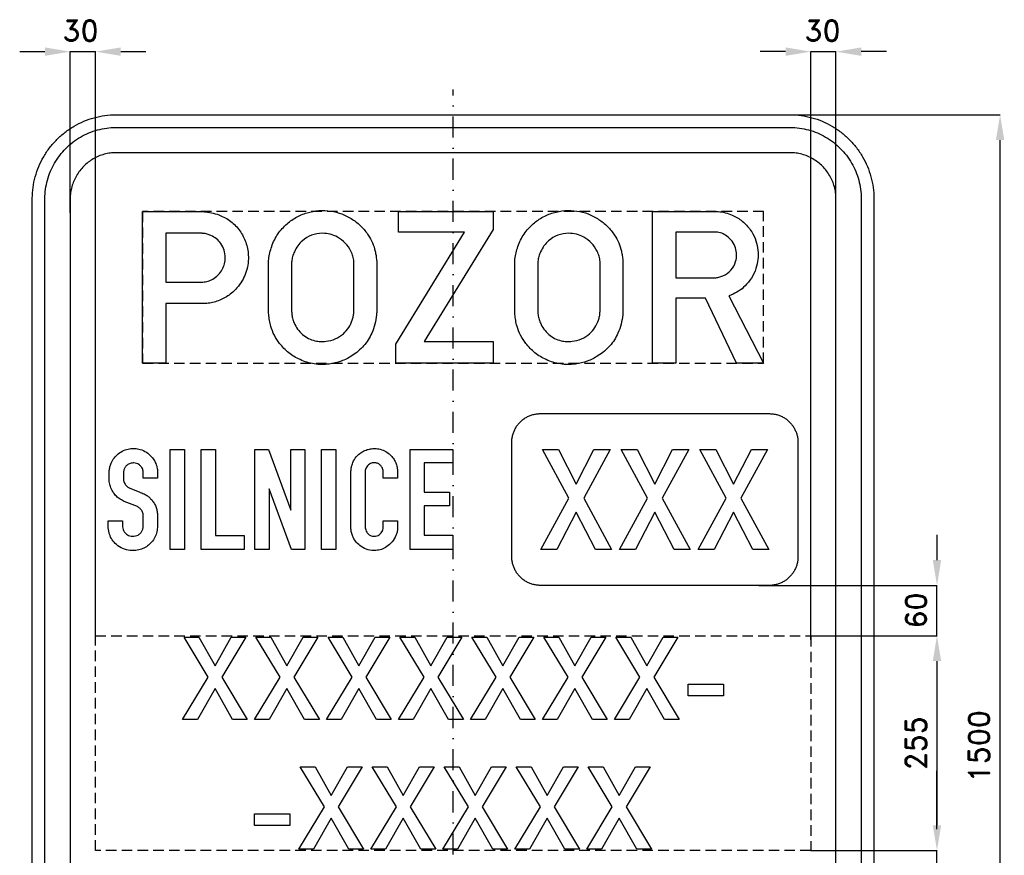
# Model space of a CAD drawing. Header units: millimetres. Extents: x -515 to 655, y -905 to 863.
# Tile 2 of 2: x -515 to 655, y -130 to 863. Entities that reach past the tile are written whole.
import ezdxf

# ---------------------------------------------------------------- set-up
doc = ezdxf.new("R2010")
doc.units = ezdxf.units.MM
doc.header["$LTSCALE"] = 5
doc.linetypes.add('ČERCHOVANÁX2', pattern=[2, 1, -0.5, 0, -0.5])
doc.linetypes.add('ČÁRKOVANÁX2', pattern=[1.5, 1, -0.5])
doc.layers.add('Kóty', color=2, linetype='Continuous')
doc.layers.add('Značka', color=7, linetype='Continuous')
doc.styles.get("Standard").update_dxf_attribs({"font": 'romand.shx', "height": 25})
doc.dimstyles.get("Standard").update_dxf_attribs({"dimtxt": 25, "dimasz": 30, "dimexe": 0.18, "dimexo": 0.0625, "dimgap": 12.5, "dimtad": 1, "dimdec": 0, "dimzin": 0, "dimdsep": 46, "dimtxsty": 'Standard', "dimcen": 0.09, "dimadec": 0, "dimazin": 0, "dimtfac": 1, "dimtdec": 0, "dimtofl": 0, "dimtmove": 0, "dimatfit": 3, "dimfxl": 1, "dimtolj": 1, "dimtzin": 0, "dimarcsym": 0})

# ---------------------------------------------------------------- blocks, each defined once
blk = doc.blocks.new('*D0')
at = {"layer": 'Defpoints', "color": 0, "transparency": 16777216}
for p in [(351.7, 750), (650, 750), (353.9, -750)]:
    blk.add_point(p, dxfattribs=at)
at = {"layer": 'Kóty', "color": 0, "lineweight": -2, "transparency": 16777216}
for p, q in [((351.8, 750), (650.2, 750)), ((650, -720), (650, 720)), ((354, -750), (650.2, -750))]:
    blk.add_line(p, q, dxfattribs=at)
at = {"layer": 'Kóty', "color": 0, "transparency": 16777216}
for points in [[(645, 720), (655, 720), (650, 750)], [(645, -720), (655, -720), (650, -750)]]:
    blk.add_solid(points, dxfattribs=at)
at = {"layer": 'Kóty', "color": 0, "transparency": 16777216, "insert": (625, 0), "char_height": 25, "attachment_point": 5, "rotation": 90}
blk.add_mtext('\\A1;1500', dxfattribs=at)
blk = doc.blocks.new('*D2')
at = {"layer": 'Defpoints', "color": 0, "transparency": 16777216}
for p in [(425, 131), (425, -124), (575, -124)]:
    blk.add_point(p, dxfattribs=at)
at = {"layer": 'Kóty', "color": 0, "lineweight": -2, "transparency": 16777216}
for p, q in [((425.0625, 131), (575.18, 131)), ((575, 101), (575, -94)), ((425.0625, -124), (575.18, -124))]:
    blk.add_line(p, q, dxfattribs=at)
at = {"layer": 'Kóty', "color": 0, "transparency": 16777216}
for points in [[(570, 101), (580, 101), (575, 131)], [(570, -94), (580, -94), (575, -124)]]:
    blk.add_solid(points, dxfattribs=at)
at = {"layer": 'Kóty', "color": 0, "transparency": 16777216, "insert": (550, 3.5), "char_height": 25, "attachment_point": 5, "rotation": 90}
blk.add_mtext('\\A1;255', dxfattribs=at)

msp = doc.modelspace()

# ---------------------------------------------------------------- linework, layer by layer
at = {"layer": 'Kóty'}
for p, q in [((-515, 825), (-485, 825)), ((-455, 633.5), (-455, 825.2)), ((-425, 126.4), (-425, 825.2)), ((-395, 825), (-365, 825)), ((395, 825), (365, 825)), ((425, 126.4), (425, 825.2)), ((455, 650.4), (455, 825.2)), ((515, 825), (485, 825)), ((575, 251), (575, 221)), ((363.2, 191), (575.2, 191)), ((575, 131), (575, 191)), ((425, 131), (575.2, 131)), ((575, 101), (575, 71)), ((575, -98.7), (575, -29.4))]:
    msp.add_line(p, q, dxfattribs=at)
for points in [[(-455, 825), (-425, 825)], [(425, 825), (455, 825)], [(575, -164.8), (575, -124)]]:
    msp.add_lwpolyline(points, dxfattribs=at)
for points in [[(-485, 830), (-485, 820), (-455, 825)], [(-395, 830), (-395, 820), (-425, 825)], [(395, 830), (395, 820), (425, 825)], [(485, 830), (485, 820), (455, 825)], [(570, 221), (580, 221), (575, 191)], [(570, 101), (580, 101), (575, 131)]]:
    msp.add_solid(points, dxfattribs=at)
at = {"layer": 'Značka', "color": 6, "linetype": 'ČERCHOVANÁX2', "ltscale": 5}
msp.add_lwpolyline([(0, -780), (0, 780)], dxfattribs=at)
at = {"layer": 'Značka', "color": 3}
for points in [[(-500, -650), (-500, 650), (-500, 650.4), (-500, 650.8, -0.03218), (-499.1, 663.7, -0.035441), (-496.5, 676.4, -0.03627), (-492.3, 688.7, -0.034417), (-486.5, 700.2, -0.033719), (-479.3, 711, -0.034078), (-470.7, 720.7, -0.034208), (-461, 729.3, -0.034227), (-450.2, 736.5, -0.034051), (-438.7, 742.3, -0.033416), (-426.4, 746.5, -0.034129), (-413.7, 749.1, -0.036746), (-400.8, 750), (-400.4, 750), (-400, 750), (400, 750), (400.4, 750), (400.8, 750, -0.032179), (413.7, 749.1, -0.035451), (426.4, 746.5, -0.036282), (438.7, 742.3, -0.034425), (450.2, 736.5, -0.033731), (461, 729.3, -0.034081), (470.7, 720.7, -0.034214), (479.3, 711, -0.034229), (486.5, 700.2, -0.034034), (492.3, 688.7, -0.033411), (496.5, 676.4, -0.034122), (499.1, 663.7, -0.036741), (500, 650.8), (500, 650.4), (500, 650), (500, -650)], [(-485, -650), (-485, 650), (-485, 650.3), (-485, 650.7, -0.032181), (-484.2, 661.6, -0.035444), (-482, 672.4, -0.036267), (-478.5, 682.9, -0.034419), (-473.5, 692.7, -0.033711), (-467.4, 701.8, -0.034078), (-460.1, 710.1, -0.034195), (-451.9, 717.4, -0.034219), (-442.7, 723.5, -0.034051), (-432.9, 728.4, -0.033409), (-422.4, 732, -0.034121), (-411.6, 734.3, -0.036745), (-400.7, 735), (-400.3, 735), (-400, 735), (400, 735), (400.3, 735), (400.7, 735, -0.032174), (411.6, 734.2, -0.03544), (422.4, 732, -0.036261), (432.9, 728.5, -0.03443), (442.7, 723.5, -0.033731), (451.9, 717.4, -0.03408), (460.1, 710.1, -0.034212), (467.4, 701.9, -0.03423), (473.5, 692.7, -0.034037), (478.4, 682.8, -0.033418), (482, 672.4, -0.034127), (484.3, 661.6, -0.036751), (485, 650.7), (485, 650.3), (485, 650), (485, -650)], [(455, -650), (455, 650), (455, 650.2), (455, 650.4, 0.032187), (454.5, 657.5, 0.035442), (453.1, 664.5, 0.036278), (450.8, 671.3, 0.034421), (447.6, 677.6, 0.033718), (443.6, 683.6, 0.034078), (438.9, 688.9, 0.034199), (433.6, 693.6, 0.034236), (427.6, 697.6, 0.03403), (421.3, 700.8, 0.033395), (414.5, 703.1, 0.034109), (407.5, 704.5, 0.036744), (400.4, 705), (400.2, 705), (400, 705), (-400, 705), (-400.2, 705), (-400.4, 705, 0.032171), (-407.5, 704.5, 0.035429), (-414.5, 703.1, 0.036266), (-421.3, 700.8, 0.034431), (-427.6, 697.6, 0.033735), (-433.6, 693.6, 0.034079), (-438.9, 688.9, 0.034224), (-443.6, 683.6, 0.034235), (-447.6, 677.6, 0.03404), (-450.7, 671.3, 0.033409), (-453.1, 664.5, 0.034125), (-454.5, 657.5, 0.036745), (-455, 650.4), (-455, 650.2), (-455, 650), (-455, -650)], [(-369, 455), (-369, 635), (-296.2, 635), (-295.2, 634.9), (-294.1, 634.7, -0.025334), (-284.9, 633.1, -0.042928), (-276, 630.1, -0.079586), (-262.7, 622.2, -0.076485), (-252.4, 610.5, -0.07689), (-245.7, 596.7, -0.075741), (-243.3, 581.4, -0.094028), (-246.6, 561.6, -0.098352), (-256.8, 544.4, -0.073285), (-267.7, 534.8, -0.067696), (-280.7, 528.5, -0.034228), (-287.5, 526.7, -0.037885), (-294.5, 525.8), (-295.6, 525.7), (-296.8, 525.7), (-341.5, 525.7), (-341.5, 455), (-369, 455)], [(-219.3, 573.9), (-219.3, 575.3, -0.004529), (-219.2, 576.8, -0.030679), (-218.1, 584.3, -0.031069), (-216.2, 591.7, -0.066298), (-209.3, 606.6, -0.068474), (-198.7, 619.1, -0.061858), (-187, 627.9, -0.059934), (-173.5, 633.5, -0.057352), (-159.7, 636.2, -0.057578), (-145.5, 635.6, -0.056916), (-132.1, 632.2, -0.057507), (-119.7, 625.8, -0.055384), (-109.2, 617.4, -0.053461), (-100.8, 606.9, -0.04303), (-95.8, 597.8, -0.048851), (-92.6, 588, -0.022723), (-91.6, 582.7, -0.012946), (-90.9, 577.3), (-90.8, 576.4), (-90.7, 575.5), (-90.7, 515.2), (-90.9, 513.8), (-91, 512.5, -0.035772), (-92.9, 501.3, -0.047844), (-96.7, 490.6, -0.078792), (-106.3, 475.5, -0.073102), (-120, 463.9, -0.060121), (-133.1, 457.3, -0.059851), (-147.3, 453.9, -0.071114), (-165, 454, -0.074186), (-181.9, 459.2, -0.066047), (-195.2, 467.3, -0.0617), (-206.1, 478.5, -0.04709), (-212.4, 488.1, -0.053874), (-216.6, 498.7, -0.030223), (-218.1, 505.7, -0.017682), (-219, 512.9), (-219.2, 514.5), (-219.3, 516.2), (-219.3, 573.9)], [(73.2, 573.9, -0.001515), (73.3, 575.3, -0.004509), (73.4, 576.8, -0.030687), (74.4, 584.3, -0.031077), (76.4, 591.7, -0.066302), (83.3, 606.6, -0.068475), (93.9, 619.1, -0.061853), (105.6, 627.9, -0.059934), (119, 633.5, -0.057351), (132.9, 636.2, -0.057578), (147, 635.6, -0.056915), (160.5, 632.2, -0.057506), (172.9, 625.8, -0.055384), (183.4, 617.4, -0.053458), (191.8, 606.9, -0.043022), (196.8, 597.8, -0.048842), (200, 588, -0.022712), (201, 582.7, -0.012946), (201.7, 577.3), (201.8, 576.4), (201.8, 575.5), (201.8, 515.2), (201.7, 513.8, -0.002788), (201.6, 512.5, -0.035777), (199.6, 501.3, -0.047844), (195.9, 490.6, -0.07879), (186.3, 475.5, -0.073101), (172.5, 463.9, -0.060122), (159.5, 457.3, -0.059852), (145.3, 453.9, -0.071114), (127.6, 454, -0.074187), (110.7, 459.2, -0.066046), (97.3, 467.3, -0.061699), (86.5, 478.5, -0.047092), (80.2, 488.1, -0.053874), (76, 498.7, -0.030215), (74.4, 505.7, -0.017678), (73.5, 512.9), (73.4, 514.5), (73.2, 516.2), (73.2, 573.9)], [(237.1, 455), (237.1, 635), (312.9, 635), (313.9, 635), (315, 635, -0.052893), (323.5, 633.7, -0.045262), (331.6, 630.8, -0.068749), (343.7, 623.6, -0.074101), (353.2, 613.3, -0.062847), (358.8, 603.2, -0.059666), (361.8, 591.9, -0.055135), (362.5, 581, -0.055181), (360.7, 570.2, -0.062311), (356.1, 558.7, -0.063044), (348.8, 548.7, -0.052736), (341.4, 541.9, -0.055204), (332.7, 536.9), (330.2, 535.8), (327.7, 534.9), (369, 455), (336.7, 455), (299.9, 532.1), (264.5, 532.1), (264.5, 455), (237.1, 455)], [(-341.5, 609.2), (-341.5, 551.3), (-298.8, 551.3), (-298, 551.3), (-297.2, 551.3, 0.067124), (-291.2, 552.3, 0.057708), (-285.6, 554.9, 0.071734), (-279.1, 559.8, 0.074484), (-274.3, 566.3, 0.068275), (-271.6, 573.1, 0.065314), (-270.8, 580.4, 0.077201), (-272.1, 589.2, 0.083747), (-276, 597, 0.073391), (-281.2, 602.6, 0.066076), (-287.8, 606.6, 0.042642), (-292.2, 608.3, 0.049269), (-296.9, 609.1), (-297.6, 609.1), (-298.3, 609.2), (-341.5, 609.2)], [(-191.9, 573.7), (-191.9, 516.2), (-191.8, 515.1), (-191.7, 514, 0.037596), (-190.8, 508.3, 0.041684), (-188.9, 502.8, 0.062903), (-184.7, 495.4, 0.060167), (-178.8, 489.2, 0.059426), (-171.9, 484.4, 0.064336), (-164.1, 481.6, 0.050523), (-157.6, 480.6, 0.044537), (-151, 480.9, 0.073895), (-140, 483.8, 0.085009), (-130.4, 490, 0.073632), (-124, 497.4, 0.063583), (-119.9, 506.2, 0.033197), (-118.6, 510.6, 0.042641), (-118, 515.2, 0.004526), (-118, 515.8, 0.001521), (-118, 516.3), (-118, 573.6, 0.002803), (-118, 574.6, 0.008372), (-118, 575.7, 0.062608), (-119, 581.9, 0.048319), (-121.4, 587.9, 0.076903), (-128.1, 597.6, 0.083772), (-137.4, 604.7, 0.069871), (-146, 608.1, 0.066666), (-155.3, 609.2, 0.088512), (-168.1, 606.9, 0.098119), (-179.1, 600.3, 0.062844), (-184.6, 594.4, 0.05139), (-188.6, 587.3, 0.039518), (-190.7, 581.6, 0.050753), (-191.8, 575.8, 0.007122), (-191.9, 574.8), (-191.9, 573.7)], [(100.7, 573.7), (100.7, 516.2), (100.7, 515.1), (100.8, 514, 0.037586), (101.8, 508.3, 0.041669), (103.7, 502.8, 0.062896), (107.9, 495.4, 0.060167), (113.8, 489.2, 0.059426), (120.7, 484.4, 0.064336), (128.5, 481.6, 0.050521), (135, 480.6, 0.044537), (141.5, 480.9, 0.073897), (152.6, 483.8, 0.085012), (162.2, 490, 0.073629), (168.5, 497.4, 0.063583), (172.7, 506.2, 0.033197), (174, 510.6, 0.042634), (174.5, 515.2, 0.004631), (174.6, 515.8, 0.001573), (174.6, 516.3), (174.6, 573.6, 0.002803), (174.6, 574.6, 0.008431), (174.6, 575.7, 0.062603), (173.6, 581.9, 0.048319), (171.2, 587.9, 0.076901), (164.5, 597.6, 0.083771), (155.2, 604.7, 0.069871), (146.6, 608.1, 0.066666), (137.3, 609.2, 0.088513), (124.5, 606.9, 0.098122), (113.5, 600.3, 0.062841), (108, 594.4, 0.05139), (104, 587.3, 0.039523), (101.8, 581.6, 0.050753), (100.8, 575.8, 0.007122), (100.7, 574.8, 0.00231), (100.7, 573.7)], [(264.5, 610.7), (264.5, 556.2), (308.6, 556.2), (309.7, 556.2), (310.8, 556.3, 0.040824), (315.8, 557, 0.049409), (320.6, 558.7, 0.110766), (330, 565.6, 0.114769), (335.7, 575.8, 0.085169), (336.9, 583.8, 0.080074), (335.6, 591.8, 0.084077), (331.5, 599.7, 0.08123), (325.2, 605.9, 0.067126), (319.2, 609.2, 0.082147), (312.6, 610.7), (311.8, 610.7), (311, 610.7), (264.5, 610.7)], [(-392.7, 267.6), (-392.7, 261.2), (-392.7, 260.9), (-392.7, 260.6, 0.067839), (-392, 257.2, 0.080268), (-390.3, 254.1, 0.070822), (-388.2, 251.9, 0.06848), (-385.7, 250.4, 0.072225), (-382.6, 249.5, 0.059819), (-379.2, 249.5, 0.062313), (-375.9, 250.2, 0.080555), (-373, 251.7, 0.082217), (-370.6, 254.1, 0.072872), (-369, 257.1, 0.024106), (-368.7, 258.1, 0.024244), (-368.4, 259.2, 0.007534), (-368.4, 259.7), (-368.3, 260.1), (-368.3, 274), (-368.3, 274.5, 0.012192), (-368.3, 275.1, 0.0575), (-368.7, 277.1, 0.041293), (-369.5, 279, 0.041758), (-370.6, 280.9, 0.055544), (-372, 282.5, 0.037058), (-373, 283.3, 0.031309), (-374.2, 284.1, 0.008655), (-374.7, 284.3), (-375.2, 284.6), (-390.7, 290.8), (-391.1, 291), (-391.5, 291.1, -0.037025), (-394.2, 292.5, -0.028658), (-396.8, 294.2, -0.04762), (-401.1, 297.9, -0.053381), (-404.5, 302.5, -0.061657), (-407.2, 308.3, -0.062525), (-408.5, 314.5), (-408.5, 315), (-408.6, 315.5), (-408.6, 325.7, -0.002662), (-408.6, 326.5, -0.007998), (-408.5, 327.4, -0.052118), (-407.8, 331.8, -0.041817), (-406.3, 336.1, -0.059291), (-402.8, 342.2, -0.064888), (-397.9, 347.2, -0.070469), (-391.6, 351.2, -0.069026), (-384.4, 353.3, -0.059157), (-378, 353.6, -0.059494), (-371.8, 352.5, -0.073684), (-364.5, 349.1, -0.072354), (-358.4, 343.8, -0.05872), (-354.6, 338.6, -0.059705), (-352.2, 332.6, -0.025327), (-351.6, 330, -0.025631), (-351.2, 327.4, -0.004238), (-351.2, 326.8), (-351.1, 326.3), (-351.1, 318.5), (-368.1, 318.5), (-368.1, 325), (-368.2, 325.3), (-368.2, 325.6, 0.026949), (-368.5, 327.7, 0.049636), (-369.2, 329.7, 0.084181), (-370.9, 332.4, 0.070669), (-373.4, 334.5, 0.066962), (-376.2, 335.9, 0.070667), (-379.2, 336.4, 0.096873), (-383.6, 335.9, 0.097771), (-387.4, 333.8, 0.080392), (-389.8, 331.3, 0.0883), (-391.2, 328.2, 0.027244), (-391.4, 327, 0.01392), (-391.6, 325.8), (-391.6, 325.5), (-391.7, 325.1), (-391.7, 317.4), (-391.6, 317.1), (-391.6, 316.8, 0.04356), (-391.2, 314.5, 0.048674), (-390.3, 312.3, 0.04846), (-389.2, 310.4, 0.049306), (-387.8, 308.8, 0.030235), (-386.8, 308, 0.034762), (-385.8, 307.3, 0.009664), (-385.4, 307.1), (-385, 306.9), (-372.1, 301.7), (-371.7, 301.5), (-371.3, 301.4, 0.007022), (-368.5, 300.2, -0.023412), (-365.8, 298.9, -0.04641), (-362.4, 296.7, -0.037082), (-359.4, 294, -0.042541), (-356.3, 290.2, -0.047681), (-353.8, 285.9, -0.047349), (-352.2, 281.2, -0.041078), (-351.3, 276.3), (-351.3, 275.9), (-351.3, 275.5), (-351.3, 260.4), (-351.3, 260.1), (-351.3, 259.7, -0.015256), (-351.7, 256.4, -0.028871), (-352.4, 253.1, -0.069935), (-355.2, 246.6, -0.066409), (-359.5, 241, -0.060061), (-364.5, 236.9, -0.058509), (-370.3, 234.1, -0.060313), (-376.9, 232.5, -0.058899), (-383.8, 232.5, -0.077487), (-392.5, 234.8, -0.082892), (-400.1, 239.6, -0.070865), (-405.1, 245.2, -0.07271), (-408.3, 251.9, -0.034908), (-409.2, 255.5, -0.026616), (-409.7, 259.3), (-409.7, 259.7), (-409.8, 260.1), (-409.8, 267.6), (-392.7, 267.6)], [(-66.1, 267.5), (-66.1, 259.2), (-66.1, 258.8), (-66.1, 258.4, -0.058395), (-66.6, 254.2, -0.04352), (-68, 250.1, -0.074594), (-72.4, 242.7, -0.081624), (-78.8, 237, -0.069971), (-85.1, 233.8, -0.069174), (-92, 232.5, -0.086255), (-101, 233.4, -0.086656), (-109.3, 237.3, -0.070136), (-114.7, 242, -0.067916), (-118.7, 248.1, -0.047371), (-120.4, 252.6, -0.050891), (-121.3, 257.4, -0.004792), (-121.4, 258), (-121.4, 258.6), (-121.4, 326.5), (-121.4, 326.9), (-121.3, 327.2, -0.02564), (-120.8, 331.3, -0.037676), (-119.7, 335.2, -0.07824), (-116.2, 342.2, -0.077449), (-110.7, 347.8, -0.055464), (-106, 350.7, -0.051639), (-100.8, 352.6, -0.050433), (-95.4, 353.5, -0.052933), (-89.9, 353.3, -0.06598), (-83.2, 351.5, -0.064102), (-77.2, 348.1, -0.055946), (-72.8, 344.2, -0.058597), (-69.5, 339.3, -0.054984), (-67.2, 334.1, -0.050286), (-66.1, 328.5, -0.004114), (-66.1, 327.9), (-66, 327.3), (-66, 318.5), (-83, 318.5), (-83, 326.5), (-83, 327, 0.010744), (-83.1, 327.5, 0.065469), (-83.7, 329.8, 0.058071), (-84.9, 332, 0.075686), (-87.1, 334.4, 0.08205), (-89.9, 336, 0.103145), (-94, 336.7, 0.106124), (-98.1, 335.8, 0.080076), (-100.6, 334.2, 0.074147), (-102.6, 331.9, 0.056539), (-103.7, 329.7, 0.053196), (-104.3, 327.4, 0.007479), (-104.4, 326.9), (-104.4, 326.5), (-104.4, 260.2), (-104.4, 259.8, 0.006728), (-104.4, 259.4, 0.059865), (-103.8, 256.8, 0.064006), (-102.6, 254.3, 0.083803), (-100.4, 251.7, 0.087799), (-97.4, 250, 0.089764), (-94, 249.3, 0.089114), (-90.5, 249.8, 0.078265), (-87.8, 251.2, 0.073524), (-85.5, 253.3, 0.068922), (-84, 255.8, 0.069944), (-83.1, 258.6, 0.008136), (-83.1, 259.1), (-83, 259.5), (-83, 267.5), (-66.1, 267.5)]]:
    msp.add_lwpolyline(points, format="xyb", dxfattribs=at)
at = {"layer": 'Značka', "color": 6, "linetype": 'ČÁRKOVANÁX2', "ltscale": 2.5}
msp.add_lwpolyline([(-369, 455), (369, 455), (369, 635), (-369, 635)], close=True, dxfattribs=at)
at = {"layer": 'Značka', "color": 3}
for points in [[(-68.2, 455), (-68.2, 477.6), (13.7, 610.6), (-65, 610.6), (-65, 635), (47.7, 635), (47.7, 613.8), (-34.4, 480.8), (47.7, 480.8), (47.7, 455), (-68.2, 455)], [(-336.2, 233.5), (-336.2, 352.5), (-319.3, 352.5), (-319.3, 233.5), (-336.2, 233.5)], [(-299.4, 233.5), (-299.4, 352.5), (-282.4, 352.5), (-282.4, 250.4), (-248.4, 250.4), (-248.4, 233.5), (-299.4, 233.5)], [(-235.5, 233.5), (-235.5, 352.5), (-219.4, 352.5), (-193, 280.3), (-193, 352.5), (-176, 352.5), (-176, 233.5), (-191.9, 233.5), (-218.6, 305.5), (-218.6, 233.5), (-235.5, 233.5)], [(-156.2, 233.5), (-156.2, 352.5), (-139.2, 352.5), (-139.2, 233.5), (-156.2, 233.5)], [(-51.1, 233.5), (-51.1, 352.5), (-0.2, 352.5), (-0.2, 336.7), (-34.2, 336.7), (-34.2, 301.6), (-4.4, 301.6), (-4.4, 285.6), (-34.2, 285.6), (-34.2, 250.5), (-0.2, 250.5), (-0.2, 233.5), (-51.1, 233.5)], [(-321.4, 31.6), (-291.1, 81.9), (-319.7, 129.6), (-302.1, 129.6), (-282.9, 95.6), (-263.6, 129.6), (-246.1, 129.6), (-274.8, 81.9), (-244.5, 31.6), (-262, 31.6), (-282.9, 68.4), (-303.9, 31.6), (-321.4, 31.6)], [(-235.9, 31.6), (-205.5, 81.9), (-234.2, 129.6), (-216.6, 129.6), (-197.4, 95.6), (-178, 129.6), (-160.6, 129.6), (-189.3, 81.9), (-158.9, 31.6), (-176.4, 31.6), (-197.4, 68.4), (-218.4, 31.6), (-235.9, 31.6)], [(-150.3, 31.6), (-120, 81.9), (-148.6, 129.6), (-131, 129.6), (-111.9, 95.6), (-92.5, 129.6), (-75, 129.6), (-103.8, 81.9), (-73.4, 31.6), (-90.9, 31.6), (-111.9, 68.4), (-132.8, 31.6), (-150.3, 31.6)], [(-64.8, 31.6), (-34.5, 81.9), (-63.1, 129.6), (-45.5, 129.6), (-26.3, 95.6), (-7, 129.6), (10.5, 129.6), (-18.2, 81.9), (12.2, 31.6), (-5.4, 31.6), (-26.3, 68.4), (-47.3, 31.6), (-64.8, 31.6)], [(20.7, 31.6), (51.1, 81.9), (22.4, 129.6), (40, 129.6), (59.2, 95.6), (78.6, 129.6), (96, 129.6), (67.3, 81.9), (97.7, 31.6), (80.2, 31.6), (59.2, 68.4), (38.2, 31.6), (20.7, 31.6)], [(106.3, 31.6), (136.6, 81.9), (108, 129.6), (125.6, 129.6), (144.7, 95.6), (164.1, 129.6), (181.6, 129.6), (152.9, 81.9), (183.2, 31.6), (165.7, 31.6), (144.7, 68.4), (123.8, 31.6), (106.3, 31.6)], [(191.8, 31.6), (222.1, 81.9), (193.5, 129.6), (211.1, 129.6), (230.3, 95.6), (249.6, 129.6), (267.1, 129.6), (238.4, 81.9), (268.8, 31.6), (251.3, 31.6), (230.3, 68.4), (209.3, 31.6), (191.8, 31.6)], [(279.4, 59.7), (279.4, 73.6), (321.4, 73.6), (321.4, 59.7), (279.4, 59.7)], [(-183.2, -122.4), (-152.9, -72.1), (-181.6, -24.4), (-163.9, -24.4), (-144.8, -58.4), (-125.4, -24.4), (-107.9, -24.4), (-136.7, -72.1), (-106.3, -122.4), (-123.8, -122.4), (-144.8, -85.6), (-165.7, -122.4), (-183.2, -122.4)], [(-97.7, -122.4), (-67.4, -72.1), (-96, -24.4), (-78.4, -24.4), (-59.2, -58.4), (-39.9, -24.4), (-22.4, -24.4), (-51.1, -72.1), (-20.7, -122.4), (-38.3, -122.4), (-59.2, -85.6), (-80.2, -122.4), (-97.7, -122.4)], [(-12.2, -122.4), (18.2, -72.1), (-10.5, -24.4), (7.1, -24.4), (26.3, -58.4), (45.7, -24.4), (63.1, -24.4), (34.4, -72.1), (64.8, -122.4), (47.3, -122.4), (26.3, -85.6), (5.3, -122.4), (-12.2, -122.4)], [(73.4, -122.4), (103.7, -72.1), (75.1, -24.4), (92.7, -24.4), (111.8, -58.4), (131.2, -24.4), (148.7, -24.4), (120, -72.1), (150.3, -122.4), (132.8, -122.4), (111.8, -85.6), (90.9, -122.4), (73.4, -122.4)], [(158.9, -122.4), (189.2, -72.1), (160.6, -24.4), (178.2, -24.4), (197.4, -58.4), (216.7, -24.4), (234.2, -24.4), (205.5, -72.1), (235.9, -122.4), (218.4, -122.4), (197.4, -85.6), (176.4, -122.4), (158.9, -122.4)], [(-235.9, -94.3), (-235.9, -80.4), (-193.9, -80.4), (-193.9, -94.3), (-235.9, -94.3)]]:
    msp.add_lwpolyline(points, dxfattribs=at)
at = {"layer": 'Značka', "color": 5}
msp.add_lwpolyline([(103.8, 191), (103.6, 191), (103.5, 191, -0.03218), (99.1, 191.3, -0.035443), (94.8, 192.2, -0.036267), (90.6, 193.6, -0.034421), (86.7, 195.6, -0.033721), (83, 198, -0.034085), (79.7, 201, -0.034209), (76.8, 204.3, -0.034229), (74.4, 207.9, -0.034044), (72.4, 211.9, -0.033412), (71, 216, -0.034127), (70.1, 220.3, -0.036745), (69.8, 224.7), (69.8, 224.9), (69.8, 225), (69.8, 361), (69.8, 361.1), (69.8, 361.3, -0.03218), (70.1, 365.7, -0.035443), (71, 370, -0.036267), (72.4, 374.1, -0.034421), (74.4, 378.1, -0.033721), (76.8, 381.7, -0.034085), (79.7, 385, -0.034209), (83, 388, -0.034229), (86.7, 390.4, -0.034044), (90.6, 392.4, -0.033412), (94.8, 393.8, -0.034127), (99.1, 394.7, -0.036745), (103.5, 395), (103.6, 395), (103.8, 395), (375.8, 395), (375.9, 395), (376, 395, -0.03218), (380.4, 394.7, -0.035443), (384.8, 393.8, -0.036267), (388.9, 392.4, -0.034421), (392.9, 390.4, -0.033721), (396.5, 388, -0.034085), (399.8, 385, -0.034209), (402.7, 381.7, -0.034229), (405.2, 378.1, -0.034044), (407.1, 374.1, -0.033412), (408.6, 370, -0.034127), (409.5, 365.7, -0.036745), (409.8, 361.3), (409.8, 361.1), (409.8, 361), (409.8, 225), (409.8, 224.9), (409.8, 224.7, -0.03218), (409.5, 220.3, -0.035443), (408.6, 216, -0.036267), (407.2, 211.9, -0.034421), (405.2, 207.9, -0.033721), (402.7, 204.3, -0.034085), (399.8, 201, -0.034209), (396.5, 198, -0.034229), (392.9, 195.6, -0.034044), (388.9, 193.6, -0.033412), (384.8, 192.2, -0.034127), (380.4, 191.3, -0.036745), (376, 191), (375.9, 191), (375.8, 191), (103.8, 191)], format="xyb", dxfattribs=at)
for points in [[(104.3, 233.5), (137.4, 294.6), (106.1, 352.5), (125.3, 352.5), (146.3, 311.2), (167.4, 352.5), (186.5, 352.5), (155.2, 294.6), (188.3, 233.5), (169.2, 233.5), (146.3, 278.1), (123.4, 233.5), (104.3, 233.5)], [(197.7, 233.5), (230.9, 294.6), (199.6, 352.5), (218.8, 352.5), (239.8, 311.2), (260.9, 352.5), (280, 352.5), (248.6, 294.6), (281.8, 233.5), (262.7, 233.5), (239.8, 278.1), (216.8, 233.5), (197.7, 233.5)], [(291.2, 233.5), (324.3, 294.6), (293.1, 352.5), (312.3, 352.5), (333.2, 311.2), (354.4, 352.5), (373.5, 352.5), (342.1, 294.6), (375.3, 233.5), (356.2, 233.5), (333.2, 278.1), (310.3, 233.5), (291.2, 233.5)]]:
    msp.add_lwpolyline(points, dxfattribs=at)
at = {"layer": 'Značka', "color": 6, "linetype": 'ČÁRKOVANÁX2', "ltscale": 2.5}
msp.add_lwpolyline([(-425, -124), (-425, 131), (425, 131), (425, -124), (-425, -124)], dxfattribs=at)

# ---------------------------------------------------------------- texts
at = {"layer": 'Kóty', "char_height": 25, "attachment_point": 5}
for insert in [(-442.6, 850), (439.1, 850)]:
    msp.add_mtext('\\A1;30', dxfattribs=dict(at, insert=insert))
at = {"layer": 'Kóty', "insert": (550, 161.1), "char_height": 25, "attachment_point": 5, "rotation": 90}
msp.add_mtext('\\A1;60', dxfattribs=at)

# ---------------------------------------------------------------- dimensions: what is measured, and where the dimension line sits
at = {"layer": 'Kóty'}
for base, p1, p2, picture, middle in [((650, 750), (353.9, -750), (351.7, 750), '*D0', (625, 0)), ((575, -124), (425, 131), (425, -124), '*D2', (550, 3.5))]:
    dim = msp.add_linear_dim(base=base, p1=p1, p2=p2, angle=90, dimstyle='Standard', dxfattribs=at)
    dim.commit()
    dim.dimension.update_dxf_attribs({"geometry": picture, "text_midpoint": middle})

doc.saveas('drawing.dxf')
